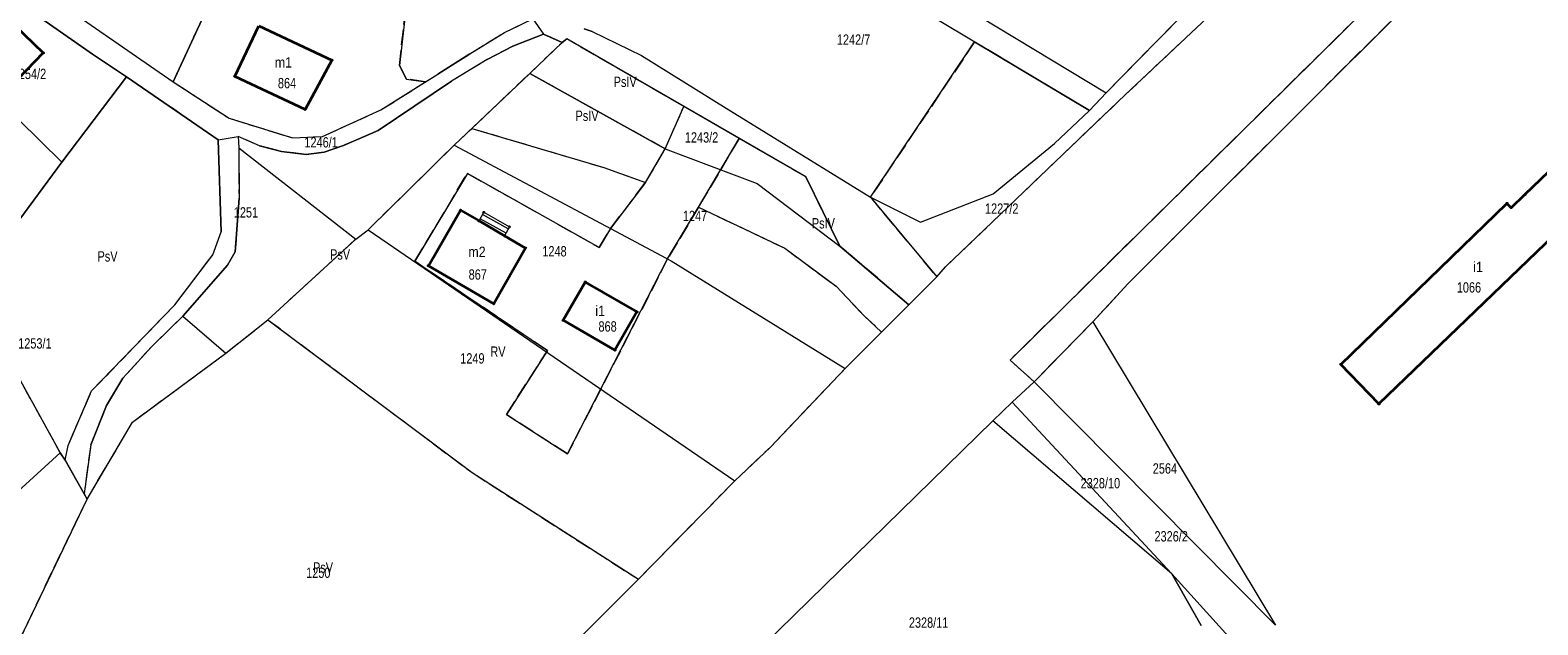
# Model space of a CAD drawing. Header units: metres. Extents: x 7496145 to 7500200, y 5498500 to 5502080.
# Tile 8 of 202: x 7497088 to 7497306, y 5499102 to 5499188. Entities that reach past the tile are written whole.
import ezdxf
from ezdxf.enums import TextEntityAlignment as Align

# ---------------------------------------------------------------- set-up
doc = ezdxf.new("R2010")
doc.units = ezdxf.units.M
doc.header["$MEASUREMENT"] = 0
for name, pattern in [('2.25_0.75', [3, 2.25, -0.75]), ('219-1000', [0]), ('egug-1000', [0])]:
    doc.linetypes.add(name, pattern=pattern)
doc.layers.get('0').update_dxf_attribs({"color": 2, "linetype": 'CONTINUOUS', "lineweight": 5})
for name, color, linetype in [('209-oznaczenie konturu klasyfikacyjnego', 7, 'CONTINUOUS'), ('211-numer działki ewidencyjnej', 7, 'CONTINUOUS'), ('217-kontur klasyfikacyjny', 7, 'CONTINUOUS'), ('218-kontur użytku gruntowego', 7, 'CONTINUOUS'), ('219-działka ewidencyjna', 7, 'CONTINUOUS'), ('312-budynek ewidencyjny', 7, 'CONTINUOUS'), ('312-oznaczenie budynku ewidencyjnego', 7, 'CONTINUOUS'), ('312-oznaczenie budynku ewidencyjnego-Atr117', 7, 'CONTINUOUS'), ('352-schody', 7, 'CONTINUOUS'), ('Punkt budynku', 7, 'CONTINUOUS')]:
    doc.layers.add(name, color=color, linetype=linetype)
doc.styles.get("Standard").update_dxf_attribs({"font": 'Working1250', "width": 0.75})

# ---------------------------------------------------------------- blocks, each defined once
blk = doc.blocks.new('PUNKTBUD')
at = {"color": 0}
blk.add_circle((0, 0), 0.09, dxfattribs=at)

msp = doc.modelspace()

# ---------------------------------------------------------------- linework, layer by layer
at = {"layer": '217-kontur klasyfikacyjny', "color": 3, "linetype": '2.25_0.75', "lineweight": 18, "flags": 128}
for points in [[(7497388.61, 5499297.01), (7497229.81, 5499140.27)], [(7497121.15, 5499208.19), (7497108.44, 5499180.62)], [(7497253.58, 5499158.02), (7497305.95, 5499210.29)], [(7497141.25, 5499182.99), (7497142.85, 5499197.17)], [(7497256.07, 5499191.57), (7497243.74, 5499179.03)], [(7497156.48, 5499187.79), (7497160.6, 5499189.74)], [(7497246.54, 5499178.76), (7497258.44, 5499189.94)], [(7497151.49, 5499184.67), (7497156.48, 5499187.79)], [(7497162.17, 5499187.55), (7497157.69, 5499185.79)], [(7497160.15, 5499181.84), (7497164.86, 5499186.34)], [(7497164.86, 5499186.34), (7497162.17, 5499187.55)], [(7497165.53, 5499186.84), (7497164.86, 5499186.34)], [(7497182.51, 5499177.03), (7497165.53, 5499186.84)], [(7497224.67, 5499186.4), (7497209.56, 5499163.88)], [(7497241.35, 5499176.44), (7497224.67, 5499186.4)], [(7497146.83, 5499181.73), (7497151.49, 5499184.67)], [(7497157.69, 5499185.79), (7497154.01, 5499183.86)], [(7497142.29, 5499181.01), (7497141.25, 5499182.99)], [(7497154.01, 5499183.86), (7497148.82, 5499180.71)], [(7497101.67, 5499181.34), (7497092.28, 5499168.99)], [(7497114.99, 5499172.21), (7497101.67, 5499181.34)], [(7497108.44, 5499180.62), (7497116.56, 5499175.33)], [(7497148.82, 5499180.71), (7497138.2, 5499173.54)], [(7497138.58, 5499176.54), (7497145.03, 5499180.6)], [(7497145.03, 5499180.6), (7497142.29, 5499181.01)], [(7497145.03, 5499180.6), (7497146.83, 5499181.73)], [(7497151.77, 5499173.87), (7497160.15, 5499181.84)], [(7497179.82, 5499170.9), (7497160.15, 5499181.84)], [(7497220.47, 5499153.81), (7497246.54, 5499178.76)], [(7497243.74, 5499179.03), (7497241.35, 5499176.44)], [(7497130.09, 5499172.7), (7497138.58, 5499176.54)], [(7497179.82, 5499170.9), (7497182.51, 5499177.03)], [(7497116.56, 5499175.33), (7497125.75, 5499172.49)], [(7497138.2, 5499173.54), (7497133.14, 5499171.4)], [(7497149.21, 5499171.44), (7497151.77, 5499173.87)], [(7497151.77, 5499173.87), (7497170.92, 5499168.18)], [(7497115.42, 5499158.86), (7497114.99, 5499172.21)], [(7497120.97, 5499171.34), (7497117.9, 5499172.69)], [(7497117.9, 5499172.69), (7497117.97, 5499171.03)], [(7497117.97, 5499171.03), (7497118, 5499163.76)], [(7497124.15, 5499170.51), (7497120.97, 5499171.34)], [(7497125.75, 5499172.49), (7497130.09, 5499172.7)], [(7497133.14, 5499171.4), (7497130.33, 5499170.44)], [(7497136.73, 5499159.16), (7497149.21, 5499171.44)], [(7497190.54, 5499172.39), (7497184.62, 5499162.43)], [(7497200.18, 5499166.82), (7497190.54, 5499172.39)], [(7497092.28, 5499168.99), (7497077.53, 5499148.95)], [(7497127.75, 5499170.1), (7497124.15, 5499170.51)], [(7497130.33, 5499170.44), (7497127.75, 5499170.1)], [(7497176.95, 5499166.03), (7497179.82, 5499170.9)], [(7497143.49, 5499154.6), (7497151.12, 5499167.34)], [(7497151.12, 5499167.34), (7497170.24, 5499156.6)], [(7497170.92, 5499168.18), (7497176.95, 5499166.03)], [(7497205.15, 5499156.78), (7497200.18, 5499166.82)], [(7497171.89, 5499159.34), (7497176.95, 5499166.03)], [(7497118, 5499163.76), (7497117.45, 5499155.95)], [(7497184.62, 5499162.43), (7497180.16, 5499154.93)], [(7497184.62, 5499162.43), (7497197.14, 5499156.5)], [(7497209.56, 5499163.88), (7497219.18, 5499152.32)], [(7497114.21, 5499155.54), (7497115.42, 5499158.86)], [(7497134.94, 5499157.82), (7497136.73, 5499159.16)], [(7497170.24, 5499156.6), (7497171.89, 5499159.34)], [(7497246.95, 5499151.36), (7497253.58, 5499158.02)], [(7497117.45, 5499155.95), (7497116.31, 5499154.05)], [(7497122.2, 5499146.13), (7497134.94, 5499157.82)], [(7497197.14, 5499156.5), (7497204.58, 5499150.99)], [(7497215.14, 5499148.29), (7497205.15, 5499156.78)], [(7497108.69, 5499148.29), (7497114.21, 5499155.54)], [(7497116.31, 5499154.05), (7497109.83, 5499146.62)], [(7497162.72, 5499141.65), (7497143.49, 5499154.6)], [(7497180.16, 5499154.93), (7497165.65, 5499126.67)], [(7497219.18, 5499152.32), (7497220.47, 5499153.81)], [(7497241.8, 5499145.8), (7497246.95, 5499151.36)], [(7497204.58, 5499150.99), (7497208.64, 5499146.71)], [(7497096.63, 5499135.8), (7497108.69, 5499148.29)], [(7497211.19, 5499144.34), (7497215.14, 5499148.29)], [(7497109.83, 5499146.62), (7497105.39, 5499142.3)], [(7497116.08, 5499141.27), (7497122.2, 5499146.13)], [(7497122.2, 5499146.13), (7497151.81, 5499123.95)], [(7497208.64, 5499146.71), (7497211.19, 5499144.34)], [(7497233.31, 5499137.13), (7497241.8, 5499145.8)], [(7497205.92, 5499139.07), (7497211.19, 5499144.34)], [(7497105.39, 5499142.3), (7497101.16, 5499137.65)], [(7497102.55, 5499131.27), (7497116.08, 5499141.27)], [(7497156.77, 5499132.36), (7497162.72, 5499141.65)], [(7497092.07, 5499126.84), (7497085.51, 5499138.76)], [(7497195.06, 5499127.66), (7497205.92, 5499139.07)], [(7497229.81, 5499140.27), (7497233.31, 5499137.13)], [(7497101.16, 5499137.65), (7497098.78, 5499133.68)], [(7497093.2, 5499127.88), (7497096.63, 5499135.8)], [(7497098.78, 5499133.68), (7497096.49, 5499127.98)], [(7497165.65, 5499126.67), (7497156.77, 5499132.36)], [(7497095.97, 5499120.13), (7497102.55, 5499131.27)], [(7497092.81, 5499125.77), (7497093.2, 5499127.88)], [(7497096.49, 5499127.98), (7497095.53, 5499120.89)], [(7497189.9, 5499122.78), (7497195.06, 5499127.66)], [(7497092.81, 5499125.77), (7497092.07, 5499126.84)], [(7497095.53, 5499120.89), (7497092.81, 5499125.77)], [(7497151.81, 5499123.95), (7497175.91, 5499108.49)], [(7497095.97, 5499120.13), (7497095.53, 5499120.89)], [(7497175.91, 5499108.49), (7497189.9, 5499122.78)], [(7497079.51, 5499085.85), (7497095.97, 5499120.13)], [(7497148.91, 5499081.5), (7497175.91, 5499108.49)]]:
    msp.add_lwpolyline(points, dxfattribs=at)
at = {"layer": '218-kontur użytku gruntowego', "color": 3, "linetype": 'egug-1000', "lineweight": 18, "flags": 128}
for points in [[(7497388.61, 5499297.01), (7497229.81, 5499140.27)], [(7497121.15, 5499208.19), (7497108.44, 5499180.62)], [(7497253.58, 5499158.02), (7497305.95, 5499210.29)], [(7497142.85, 5499197.17), (7497141.25, 5499182.99)], [(7497096.76, 5499184.64), (7497083.27, 5499194.06)], [(7497088.58, 5499194.39), (7497108.44, 5499180.62)], [(7497243.74, 5499179.03), (7497256.07, 5499191.57)], [(7497156.48, 5499187.79), (7497160.6, 5499189.74)], [(7497246.54, 5499178.76), (7497258.44, 5499189.94)], [(7497151.49, 5499184.67), (7497156.48, 5499187.79)], [(7497162.17, 5499187.55), (7497157.69, 5499185.79)], [(7497164.86, 5499186.34), (7497160.15, 5499181.84)], [(7497164.86, 5499186.34), (7497162.17, 5499187.55)], [(7497165.53, 5499186.84), (7497164.86, 5499186.34)], [(7497182.51, 5499177.03), (7497165.53, 5499186.84)], [(7497168.05, 5499188.3), (7497169.22, 5499187.92)], [(7497169.22, 5499187.92), (7497176.35, 5499184.42)], [(7497209.56, 5499163.88), (7497224.67, 5499186.4)], [(7497224.67, 5499186.4), (7497241.35, 5499176.44)], [(7497101.67, 5499181.34), (7497096.76, 5499184.64)], [(7497146.83, 5499181.73), (7497151.49, 5499184.67)], [(7497157.69, 5499185.79), (7497154.01, 5499183.86)], [(7497176.35, 5499184.42), (7497188.65, 5499176.81)], [(7497141.25, 5499182.99), (7497142.29, 5499181.01)], [(7497154.01, 5499183.86), (7497148.82, 5499180.71)], [(7497101.67, 5499181.34), (7497092.28, 5499168.99)], [(7497114.99, 5499172.21), (7497101.67, 5499181.34)], [(7497108.44, 5499180.62), (7497116.56, 5499175.33)], [(7497148.82, 5499180.71), (7497138.2, 5499173.54)], [(7497138.58, 5499176.54), (7497145.03, 5499180.6)], [(7497142.29, 5499181.01), (7497145.03, 5499180.6)], [(7497145.03, 5499180.6), (7497146.83, 5499181.73)], [(7497160.15, 5499181.84), (7497151.77, 5499173.87)], [(7497160.15, 5499181.84), (7497179.82, 5499170.9)], [(7497220.47, 5499153.81), (7497246.54, 5499178.76)], [(7497241.35, 5499176.44), (7497243.74, 5499179.03)], [(7497130.09, 5499172.7), (7497138.58, 5499176.54)], [(7497179.82, 5499170.9), (7497182.51, 5499177.03)], [(7497190.54, 5499172.39), (7497182.51, 5499177.03)], [(7497188.65, 5499176.81), (7497209.56, 5499163.88)], [(7497116.56, 5499175.33), (7497125.75, 5499172.49)], [(7497138.2, 5499173.54), (7497133.14, 5499171.4)], [(7497149.21, 5499171.44), (7497151.77, 5499173.87)], [(7497151.77, 5499173.87), (7497170.92, 5499168.18)], [(7497115.42, 5499158.86), (7497114.99, 5499172.21)], [(7497120.97, 5499171.34), (7497117.9, 5499172.69)], [(7497117.9, 5499172.69), (7497117.97, 5499171.03)], [(7497117.97, 5499171.03), (7497118, 5499163.76)], [(7497124.15, 5499170.51), (7497120.97, 5499171.34)], [(7497125.75, 5499172.49), (7497130.09, 5499172.7)], [(7497133.14, 5499171.4), (7497130.33, 5499170.44)], [(7497136.73, 5499159.16), (7497149.21, 5499171.44)], [(7497184.62, 5499162.43), (7497190.54, 5499172.39)], [(7497200.18, 5499166.82), (7497190.54, 5499172.39)], [(7497092.28, 5499168.99), (7497077.53, 5499148.95)], [(7497127.75, 5499170.1), (7497124.15, 5499170.51)], [(7497130.33, 5499170.44), (7497127.75, 5499170.1)], [(7497176.95, 5499166.03), (7497179.82, 5499170.9)], [(7497151.12, 5499167.34), (7497143.49, 5499154.6)], [(7497170.24, 5499156.6), (7497151.12, 5499167.34)], [(7497170.92, 5499168.18), (7497176.95, 5499166.03)], [(7497205.15, 5499156.78), (7497200.18, 5499166.82)], [(7497176.95, 5499166.03), (7497171.89, 5499159.34)], [(7497118, 5499163.76), (7497117.45, 5499155.95)], [(7497180.16, 5499154.93), (7497184.62, 5499162.43)], [(7497184.62, 5499162.43), (7497197.14, 5499156.5)], [(7497209.56, 5499163.88), (7497219.18, 5499152.32)], [(7497114.21, 5499155.54), (7497115.42, 5499158.86)], [(7497134.94, 5499157.82), (7497136.73, 5499159.16)], [(7497171.89, 5499159.34), (7497170.24, 5499156.6)], [(7497246.95, 5499151.36), (7497253.58, 5499158.02)], [(7497117.45, 5499155.95), (7497116.31, 5499154.05)], [(7497122.2, 5499146.13), (7497134.94, 5499157.82)], [(7497197.14, 5499156.5), (7497204.58, 5499150.99)], [(7497215.14, 5499148.29), (7497205.15, 5499156.78)], [(7497108.69, 5499148.29), (7497114.21, 5499155.54)], [(7497116.31, 5499154.05), (7497109.83, 5499146.62)], [(7497143.49, 5499154.6), (7497162.72, 5499141.65)], [(7497165.65, 5499126.67), (7497180.16, 5499154.93)], [(7497219.18, 5499152.32), (7497220.47, 5499153.81)], [(7497219.18, 5499152.32), (7497215.14, 5499148.29)], [(7497241.8, 5499145.8), (7497246.95, 5499151.36)], [(7497204.58, 5499150.99), (7497208.64, 5499146.71)], [(7497096.63, 5499135.8), (7497108.69, 5499148.29)], [(7497211.19, 5499144.34), (7497215.14, 5499148.29)], [(7497109.83, 5499146.62), (7497105.39, 5499142.3)], [(7497116.08, 5499141.27), (7497122.2, 5499146.13)], [(7497122.2, 5499146.13), (7497151.81, 5499123.95)], [(7497208.64, 5499146.71), (7497211.19, 5499144.34)], [(7497233.31, 5499137.13), (7497241.8, 5499145.8)], [(7497241.8, 5499145.8), (7497268.29, 5499101.82)], [(7497205.92, 5499139.07), (7497211.19, 5499144.34)], [(7497105.39, 5499142.3), (7497101.16, 5499137.65)], [(7497102.55, 5499131.27), (7497116.08, 5499141.27)], [(7497162.72, 5499141.65), (7497156.77, 5499132.36)], [(7497085.51, 5499138.76), (7497092.07, 5499126.84)], [(7497195.06, 5499127.66), (7497205.92, 5499139.07)], [(7497229.81, 5499140.27), (7497233.31, 5499137.13)], [(7497101.16, 5499137.65), (7497098.78, 5499133.68)], [(7497233.31, 5499137.13), (7497230.13, 5499134.19)], [(7497093.2, 5499127.88), (7497096.63, 5499135.8)], [(7497230.13, 5499134.19), (7497227.34, 5499131.47)], [(7497098.78, 5499133.68), (7497096.49, 5499127.98)], [(7497156.77, 5499132.36), (7497165.65, 5499126.67)], [(7497095.97, 5499120.13), (7497102.55, 5499131.27)], [(7497227.34, 5499131.47), (7497194.02, 5499098.89)], [(7497253.27, 5499109.28), (7497227.34, 5499131.47)], [(7497092.81, 5499125.77), (7497093.2, 5499127.88)], [(7497096.49, 5499127.98), (7497095.53, 5499120.89)], [(7497189.9, 5499122.78), (7497195.06, 5499127.66)], [(7497092.07, 5499126.84), (7497092.81, 5499125.77)], [(7497095.53, 5499120.89), (7497092.81, 5499125.77)], [(7497151.81, 5499123.95), (7497175.91, 5499108.49)], [(7497095.53, 5499120.89), (7497095.97, 5499120.13)], [(7497175.91, 5499108.49), (7497189.9, 5499122.78)], [(7497079.51, 5499085.85), (7497095.97, 5499120.13)], [(7497148.91, 5499081.5), (7497175.91, 5499108.49)], [(7497257.53, 5499101.77), (7497253.27, 5499109.28)]]:
    msp.add_lwpolyline(points, dxfattribs=at)
at = {"layer": '219-działka ewidencyjna', "color": 3, "linetype": '219-1000', "lineweight": 18, "flags": 128}
for points in [[(7497229.81, 5499140.27), (7497388.61, 5499297.01)], [(7497241.35, 5499176.44), (7497182.3, 5499211.7)], [(7497108.44, 5499180.62), (7497121.15, 5499208.19)], [(7497253.58, 5499158.02), (7497305.95, 5499210.29)], [(7497083.27, 5499194.06), (7497096.76, 5499184.64)], [(7497088.58, 5499194.39), (7497108.44, 5499180.62)], [(7497217.67, 5499194.82), (7497243.74, 5499179.03)], [(7497243.74, 5499179.03), (7497256.07, 5499191.57)], [(7497156.48, 5499187.79), (7497160.6, 5499189.74)], [(7497160.6, 5499189.74), (7497162.17, 5499187.55)], [(7497246.54, 5499178.76), (7497258.44, 5499189.94)], [(7497151.49, 5499184.67), (7497156.48, 5499187.79)], [(7497157.69, 5499185.79), (7497162.17, 5499187.55)], [(7497160.15, 5499181.84), (7497164.86, 5499186.34)], [(7497162.17, 5499187.55), (7497164.86, 5499186.34)], [(7497164.86, 5499186.34), (7497165.53, 5499186.84)], [(7497200.18, 5499166.82), (7497165.53, 5499186.84)], [(7497169.22, 5499187.92), (7497168.05, 5499188.3)], [(7497169.22, 5499187.92), (7497176.35, 5499184.42)], [(7497096.76, 5499184.64), (7497101.67, 5499181.34)], [(7497151.49, 5499184.67), (7497146.83, 5499181.73)], [(7497154.01, 5499183.86), (7497157.69, 5499185.79)], [(7497176.35, 5499184.42), (7497188.65, 5499176.81)], [(7497154.01, 5499183.86), (7497148.82, 5499180.71)], [(7497092.28, 5499168.99), (7497101.67, 5499181.34)], [(7497101.67, 5499181.34), (7497114.99, 5499172.21)], [(7497108.44, 5499180.62), (7497116.56, 5499175.33)], [(7497138.2, 5499173.54), (7497148.82, 5499180.71)], [(7497138.58, 5499176.54), (7497146.83, 5499181.73)], [(7497149.21, 5499171.44), (7497160.15, 5499181.84)], [(7497179.82, 5499170.9), (7497160.15, 5499181.84)], [(7497082.88, 5499178.22), (7497092.28, 5499168.99)], [(7497220.47, 5499153.81), (7497246.54, 5499178.76)], [(7497241.35, 5499176.44), (7497243.74, 5499179.03)], [(7497130.09, 5499172.7), (7497138.58, 5499176.54)], [(7497188.65, 5499176.81), (7497209.56, 5499163.88)], [(7497241.35, 5499176.44), (7497236.28, 5499171.69)], [(7497116.56, 5499175.33), (7497125.75, 5499172.49)], [(7497133.14, 5499171.4), (7497138.2, 5499173.54)], [(7497114.99, 5499172.21), (7497117.9, 5499172.69)], [(7497114.99, 5499172.21), (7497115.42, 5499158.86)], [(7497120.97, 5499171.34), (7497117.9, 5499172.69)], [(7497117.9, 5499172.69), (7497117.97, 5499171.03)], [(7497117.97, 5499171.03), (7497118, 5499163.76)], [(7497117.97, 5499171.03), (7497134.94, 5499157.82)], [(7497120.97, 5499171.34), (7497124.15, 5499170.51)], [(7497125.75, 5499172.49), (7497130.09, 5499172.7)], [(7497130.33, 5499170.44), (7497133.14, 5499171.4)], [(7497149.21, 5499171.44), (7497180.66, 5499154.66)], [(7497227.38, 5499164.38), (7497236.28, 5499171.69)], [(7497077.53, 5499148.95), (7497092.28, 5499168.99)], [(7497124.15, 5499170.51), (7497127.75, 5499170.1)], [(7497127.75, 5499170.1), (7497130.33, 5499170.44)], [(7497179.82, 5499170.9), (7497193.16, 5499165.89)], [(7497200.18, 5499166.82), (7497205.15, 5499156.78)], [(7497193.16, 5499165.89), (7497205.15, 5499156.78)], [(7497117.45, 5499155.95), (7497118, 5499163.76)], [(7497209.56, 5499163.88), (7497219.18, 5499152.32)], [(7497209.56, 5499163.88), (7497216.84, 5499160.28)], [(7497216.84, 5499160.28), (7497227.38, 5499164.38)], [(7497114.21, 5499155.54), (7497115.42, 5499158.86)], [(7497134.94, 5499157.82), (7497136.73, 5499159.16)], [(7497136.73, 5499159.16), (7497189.9, 5499122.78)], [(7497246.95, 5499151.36), (7497253.58, 5499158.02)], [(7497116.31, 5499154.05), (7497117.45, 5499155.95)], [(7497205.15, 5499156.78), (7497215.14, 5499148.29)], [(7497108.69, 5499148.29), (7497114.21, 5499155.54)], [(7497109.83, 5499146.62), (7497116.31, 5499154.05)], [(7497180.66, 5499154.66), (7497205.92, 5499139.07)], [(7497219.18, 5499152.32), (7497220.47, 5499153.81)], [(7497215.14, 5499148.29), (7497219.18, 5499152.32)], [(7497241.8, 5499145.8), (7497246.95, 5499151.36)], [(7497096.63, 5499135.8), (7497108.69, 5499148.29)], [(7497205.92, 5499139.07), (7497215.14, 5499148.29)], [(7497105.39, 5499142.3), (7497109.83, 5499146.62)], [(7497109.83, 5499146.62), (7497116.08, 5499141.27)], [(7497116.08, 5499141.27), (7497122.2, 5499146.13)], [(7497122.2, 5499146.13), (7497151.81, 5499123.95)], [(7497241.8, 5499145.8), (7497233.31, 5499137.13)], [(7497241.8, 5499145.8), (7497268.29, 5499101.82)], [(7497101.16, 5499137.65), (7497105.39, 5499142.3)], [(7497195.06, 5499127.66), (7497205.92, 5499139.07)], [(7497229.81, 5499140.27), (7497233.31, 5499137.13)], [(7497098.78, 5499133.68), (7497101.16, 5499137.65)], [(7497230.13, 5499134.19), (7497233.31, 5499137.13)], [(7497268.29, 5499101.82), (7497233.31, 5499137.13)], [(7497093.2, 5499127.88), (7497096.63, 5499135.8)], [(7497227.34, 5499131.47), (7497230.13, 5499134.19)], [(7497253.27, 5499109.28), (7497230.13, 5499134.19)], [(7497096.49, 5499127.98), (7497098.78, 5499133.68)], [(7497194.02, 5499098.89), (7497227.34, 5499131.47)], [(7497253.27, 5499109.28), (7497227.34, 5499131.47)], [(7497092.81, 5499125.77), (7497093.2, 5499127.88)], [(7497096.49, 5499127.98), (7497095.53, 5499120.89)], [(7497189.9, 5499122.78), (7497195.06, 5499127.66)], [(7497068.68, 5499105.53), (7497092.07, 5499126.84)], [(7497092.07, 5499126.84), (7497092.81, 5499125.77)], [(7497092.81, 5499125.77), (7497095.53, 5499120.89)], [(7497151.81, 5499123.95), (7497175.91, 5499108.49)], [(7497095.53, 5499120.89), (7497095.97, 5499120.13)], [(7497175.91, 5499108.49), (7497189.9, 5499122.78)], [(7497079.51, 5499085.85), (7497095.97, 5499120.13)], [(7497148.91, 5499081.5), (7497175.91, 5499108.49)], [(7497267.92, 5499093.11), (7497253.27, 5499109.28)], [(7497253.27, 5499109.28), (7497257.53, 5499101.77)]]:
    msp.add_lwpolyline(points, dxfattribs=at)
at = {"layer": '312-budynek ewidencyjny', "color": 7, "linetype": 'Continuous', "lineweight": 35, "flags": 128}
for points in [[(7497085.4, 5499188.87), (7497089.61, 5499184.81)], [(7497117.4, 5499181.4), (7497120.85, 5499188.75)], [(7497120.85, 5499188.75), (7497131.48, 5499183.76)], [(7497089.61, 5499184.81), (7497085.93, 5499181)], [(7497131.48, 5499183.76), (7497127.57, 5499176.62)], [(7497127.57, 5499176.62), (7497117.4, 5499181.4)], [(7497304.46, 5499164.26), (7497312.63, 5499172.13)], [(7497317.56, 5499166.89), (7497283.31, 5499133.92)], [(7497277.79, 5499139.65), (7497301.88, 5499163)], [(7497301.88, 5499163), (7497302.49, 5499162.37)], [(7497302.49, 5499162.37), (7497304.46, 5499164.26)], [(7497145.46, 5499153.96), (7497150.13, 5499162)], [(7497150.13, 5499162), (7497152.81, 5499160.45)], [(7497152.81, 5499160.45), (7497156.52, 5499158.29)], [(7497156.52, 5499158.29), (7497159.55, 5499156.52)], [(7497159.55, 5499156.52), (7497154.95, 5499148.43)], [(7497154.95, 5499148.43), (7497145.46, 5499153.96)], [(7497165.02, 5499146.04), (7497168.22, 5499151.58)], [(7497168.22, 5499151.58), (7497175.71, 5499147.25)], [(7497175.71, 5499147.25), (7497172.51, 5499141.71)], [(7497172.51, 5499141.71), (7497165.02, 5499146.04)], [(7497283.31, 5499133.92), (7497277.79, 5499139.65)]]:
    msp.add_lwpolyline(points, dxfattribs=at)
at = {"layer": '352-schody', "color": 7, "linetype": 'Continuous', "lineweight": 18, "flags": 128}
msp.add_lwpolyline([(7497152.81, 5499160.45), (7497153.51, 5499161.7), (7497157.23, 5499159.6), (7497156.52, 5499158.29)], close=True, dxfattribs=at)
msp.add_lwpolyline([(7497152.81, 5499160.45), (7497153.51, 5499161.7), (7497157.23, 5499159.6), (7497156.52, 5499158.29)], close=True, dxfattribs=at)
for points in [[(7497156.72, 5499158.66), (7497152.98, 5499160.75)], [(7497157.05, 5499159.28), (7497153.32, 5499161.37)]]:
    msp.add_lwpolyline(points, dxfattribs=at)

# ---------------------------------------------------------------- block references
at = {"layer": 'Punkt budynku', "color": 5, "linetype": 'Continuous', "lineweight": 13}
for p in [(7497089.61, 5499184.81), (7497131.48, 5499183.76), (7497117.4, 5499181.4), (7497127.57, 5499176.62), (7497301.88, 5499163), (7497302.49, 5499162.37), (7497304.46, 5499164.26), (7497150.13, 5499162), (7497152.81, 5499160.45), (7497153.51, 5499161.7), (7497156.52, 5499158.29), (7497157.23, 5499159.6), (7497159.55, 5499156.52), (7497145.46, 5499153.96), (7497168.22, 5499151.58), (7497154.95, 5499148.43), (7497175.71, 5499147.25), (7497165.02, 5499146.04), (7497172.51, 5499141.71), (7497277.79, 5499139.65), (7497283.31, 5499133.92)]:
    msp.add_blockref('PUNKTBUD', p, dxfattribs=at)

# ---------------------------------------------------------------- texts
at = {"layer": '209-oznaczenie konturu klasyfikacyjnego', "color": 3, "linetype": 'Continuous', "lineweight": 18, "width": 0.79}
for s, p in [('PsIV', (7497172.33, 5499179.87)), ('PsIV', (7497166.8, 5499174.94)), ('PsIV', (7497201.07, 5499159.36)), ('PsV', (7497097.48, 5499154.56)), ('PsV', (7497131.2, 5499154.84)), ('RV', (7497154.45, 5499140.75)), ('PsV', (7497128.73, 5499109.45))]:
    msp.add_text(s, height=1.5, dxfattribs=at).set_placement(p)
at = {"layer": '211-numer działki ewidencyjnej', "color": 3, "linetype": 'Continuous', "lineweight": 18, "width": 0.79}
for s, p in [('1242/7', (7497204.7, 5499185.99)), ('1243/2', (7497182.65, 5499171.81)), ('1246/1', (7497127.48, 5499171.1)), ('1251', (7497117.24, 5499160.94)), ('1227/2', (7497226.18, 5499161.48)), ('1247', (7497182.37, 5499160.42)), ('1248', (7497161.99, 5499155.3)), ('1249', (7497150.08, 5499139.77)), ('2564', (7497250.51, 5499123.81)), ('2328/10', (7497240.05, 5499121.68)), ('2326/2', (7497250.76, 5499113.97)), ('1250', (7497127.73, 5499108.69)), ('2328/11', (7497215.14, 5499101.46))]:
    msp.add_text(s, height=1.5, dxfattribs=at).set_placement(p)
for s, p in [('1254/2', (7497085.19, 5499182.52)), ('1253/1', (7497085.97, 5499143.44))]:
    msp.add_text(s, height=1.5, dxfattribs=at).set_placement(p, align=Align.TOP_LEFT)
at = {"layer": '312-oznaczenie budynku ewidencyjnego', "color": 7, "linetype": 'Continuous', "lineweight": 18, "width": 0.79}
for s, p in [('864', (7497123.64, 5499181.18)), ('867', (7497151.3, 5499153.43)), ('1066', (7497294.6, 5499151.56)), ('868', (7497170.13, 5499145.9))]:
    msp.add_text(s, height=1.5, dxfattribs=at).set_placement(p, align=Align.TOP_LEFT)
at = {"layer": '312-oznaczenie budynku ewidencyjnego-Atr117', "color": 7, "width": 0.9}
for s, p in [('m1', (7497124.44, 5499182.69)), ('m2', (7497152.51, 5499155.22)), ('i1', (7497297.68, 5499153.03)), ('i1', (7497170.37, 5499146.65))]:
    msp.add_text(s, height=1.5, dxfattribs=at).set_placement(p, align=Align.CENTER)

doc.saveas('drawing.dxf')
